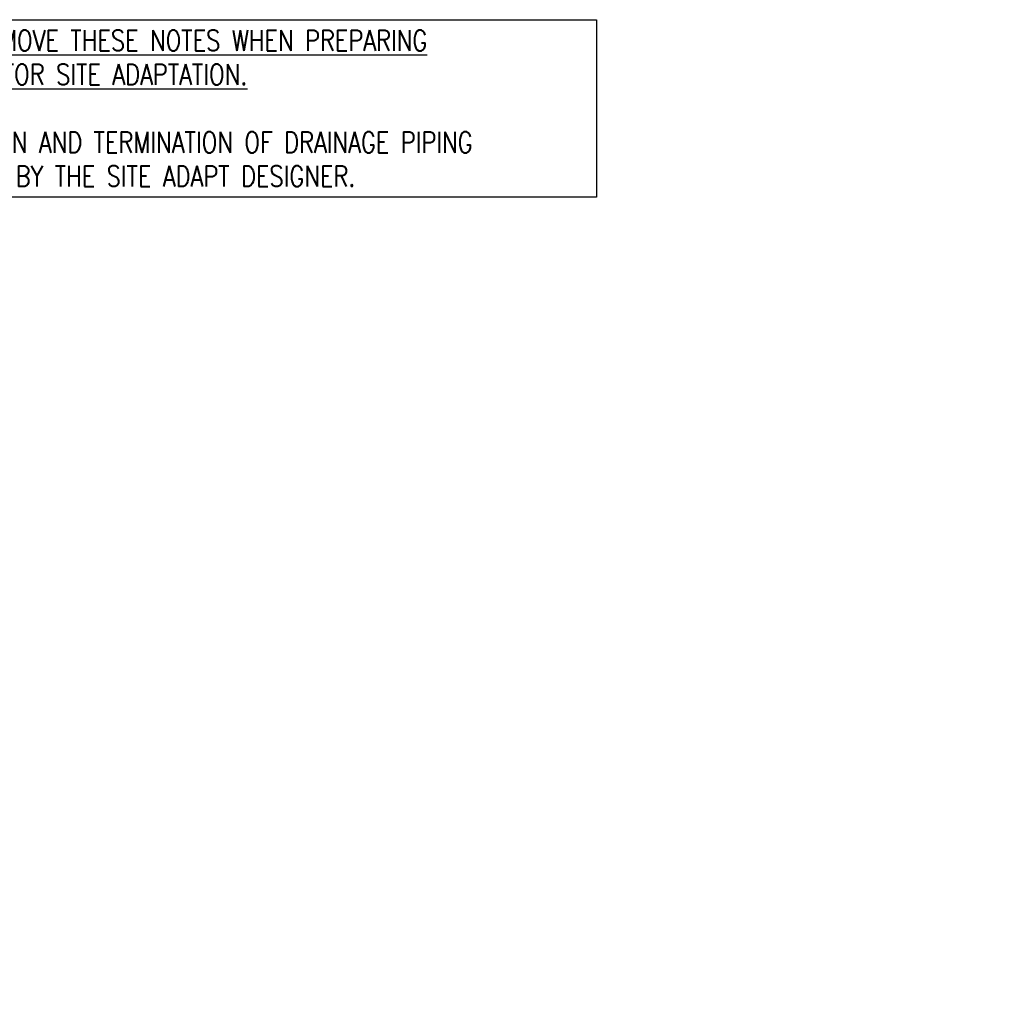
# Model space of a CAD drawing. Header units: inches. Extents: x 175 to 32888, y -1032 to 703.
# Tile 44 of 44: x 2417 to 2982, y 127 to 696. Entities that reach past the tile are written whole.
import ezdxf
from ezdxf import colors
from ezdxf.entities.mleader import LeaderData, LeaderLine
from ezdxf.math import Vec2, Vec3

# ---------------------------------------------------------------- set-up
doc = ezdxf.new("R2010")
doc.units = ezdxf.units.IN
doc.header["$LTSCALE"] = 0.5
doc.header["$MEASUREMENT"] = 0
doc.layers.add('S-ANNO-DIMS', color=1, linetype='Continuous')
doc.layers.add('S-ANNO-TEXT', color=2, linetype='Continuous')
doc.styles.add('Annotative', font='romans.shx', dxfattribs={"width": 0.8, "height": 0.125})

msp = doc.modelspace()

# ---------------------------------------------------------------- texts
at = {"layer": 'S-ANNO-TEXT', "lineweight": -3, "insert": (2233.99, 690.12), "char_height": 12, "width": 511.0977, "attachment_point": 1, "line_spacing_factor": 0.981704, "style": 'Annotative', "bg_fill": 16, "box_fill_scale": 1.5, "bg_fill_color": 256, "bg_fill_transparency": 0}
msp.add_mtext('{\\LNOTES TO DESIGNER - REMOVE THESE NOTES WHEN PREPARING CONSTRUCTION DRAWINGS FOR SITE ADAPTATION.\\P}\\P1.^IFINAL CONFIGURATION AND TERMINATION OF DRAINAGE PIPING \\P     MUST BE DETERMINED BY THE SITE ADAPT DESIGNER.', dxfattribs=at)

# ---------------------------------------------------------------- leaders
at = {"layer": 'S-ANNO-DIMS', "lineweight": -3}
ml = msp.add_multileader_mtext('Standard', dxfattribs=at)
ml.set_content('3" %%C PVC WEEP DRAINS\\PTERMINATED AT HEAD WALL (TYP.)', color=2, style='Annotative')
ml.set_leader_properties()
ml.build(insert=Vec2(0, 0))
ml.multileader.update_dxf_attribs({"text_right_attachment_type": 3, "dogleg_length": 0.125, "arrow_head_size": 17.28, "scale": 96})
ctx = ml.context
ctx.base_point, ctx.scale, ctx.char_height, ctx.arrow_head_size, ctx.landing_gap_size, ctx.plane_origin = Vec3(166.04, 349.01), 96, 12, 17.28, 9, Vec3(243.37, 370.17)
ctx.right_attachment = 3
notes = []
notes.append((ctx, [(1, (1, 1, 0), (445.64, 324.43), (-1, 0), 12, [(0, [(503.47, 398.94)], 0, [])])]))
ctx.mtext.insert, ctx.mtext.width, ctx.mtext.flow_direction = Vec3(175.04, 357.01), 340.7587, 5
ml = msp.add_multileader_mtext('Standard', dxfattribs=at)
ml.set_content('8" %%C SOLID PVC DRAIN', color=2, style='Annotative')
ml.set_leader_properties()
ml.build(insert=Vec2(0, 0))
ml.multileader.update_dxf_attribs({"text_right_attachment_type": 3, "dogleg_length": 0.125, "arrow_head_size": 17.28, "scale": 96})
ctx = ml.context
ctx.base_point, ctx.scale, ctx.char_height, ctx.arrow_head_size, ctx.landing_gap_size, ctx.plane_origin = Vec3(476.81, 148.93), 96, 12, 17.28, 9, Vec3(458.94, 146.17)
ctx.right_attachment = 3
notes.append((ctx, [(1, (1, 1, 0), (624.75, 126.64), (-1, 0), 12, [(0, [(650.85, 161.63)], 0, [])])]))
ctx.mtext.insert, ctx.mtext.width, ctx.mtext.flow_direction = Vec3(485.81, 154.93), 135.1193, 5
for ctx, leaders in notes:
    for number, flags, end, landing, length, lines in leaders:
        leader = LeaderData()
        leader.index, (leader.has_last_leader_line, leader.has_dogleg_vector, leader.attachment_direction) = number, flags
        leader.last_leader_point, leader.dogleg_vector, leader.dogleg_length = Vec3(end), Vec3(landing), length
        for number, points, colour, breaks in lines:
            line = LeaderLine()
            line.index, line.vertices, line.color, line.breaks = number, Vec3.list(points), colors.encode_raw_color(colour), breaks
            leader.lines.append(line)
        ctx.leaders.append(leader)

doc.saveas('drawing.dxf')
